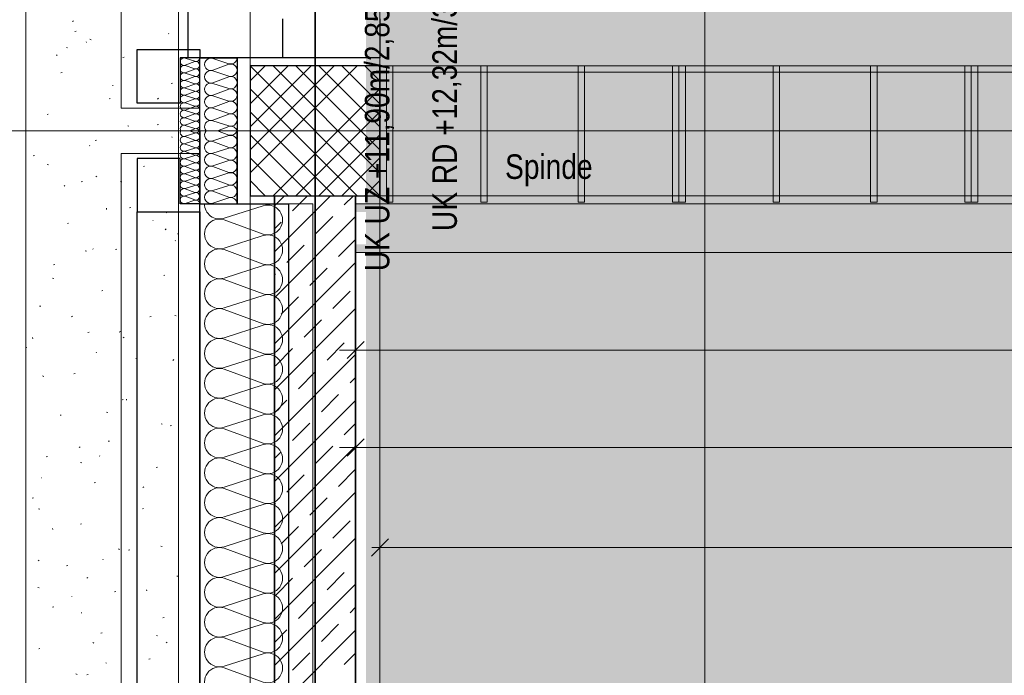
# Model space of a CAD drawing. Extents: x -740 to 300, y 62 to 1112.
# Tile 72 of 187: x -17 to 44, y 516 to 557. Entities that reach past the tile are written whole.
import ezdxf
from ezdxf.lldxf.tags import DXFTag

# ---------------------------------------------------------------- set-up
doc = ezdxf.new("R2010")
doc.units = 0
doc.layers.get('0').update_dxf_attribs({"lineweight": 13})
for name, color, linetype, lineweight, true_color in [('00 -Bauelemente -Gipskarton', 7, 'Continuous', 9, 0xff7fe6), ('30 -33 Aussenwände- 3 Aussenstützen', 7, 'Continuous', 50, 0x0000dd), ('30 -33 Aussenwände- 7 Fassade_ Elemente', 7, 'Continuous', 9, 0x00aacc), ('30 -34 Innenwände- 1 tragend', 7, 'Continuous', 13, 0xdd0806), ('30 -34 Innenwände- 2 nichttragend', 7, 'Continuous', 18, 0xff7fe6), ('30 -34 Innenwände- 6 Elemente', 7, 'Continuous', 9, 0xff6633), ('30 -35 Decken- 1 Konstruktion-Träger- Stahlbeton', 7, 'Continuous', 13, 0x33aa00), ('30 -36 Dächer- 1 Konstruktion', 7, 'Continuous', 35, 0x6666cc), ('30 -36 Dächer- 3 Dachbeläge', 7, 'Continuous', 15, 0x9999ff), ('30 -36 Dächer- 3 Dachbeläge Gründach', 9, 'Continuous', 9, 0x808080), ('60- 61 allgemeine Ausstattung- 1 Möbel', 9, 'Continuous', 9, 0x808080), ('70 -72 Beschriftung- 1 Beschriftung allgemein', 7, 'Continuous', 9, 0xff6633), ('70 -76 Bemaßung- 2 Allgemein', 9, 'Continuous', 5, 0x808080), ('iwb_Layout BA_Markierung', 7, 'Continuous', 9, 0xbadcdc)]:
    doc.layers.add(name, color=color, linetype=linetype, lineweight=lineweight, true_color=true_color)
doc.layers.add('70 -71 Achsen- 1 Gebäudeachsen', color=7, linetype='STRICHPUNKT2-A06CPVBCL0', lineweight=18)
doc.styles.get("Standard").update_dxf_attribs({"font": 'ARIALN.TTF'})
tags = doc.linetypes.add('grob-A06CPVB9L0', pattern=[14, 3, -8, 3]).pattern_tags.tags
tags[8:9] = [DXFTag(74, 4), DXFTag(75, 0), DXFTag(340, '0'), DXFTag(46, 0.0), DXFTag(50, 0.0), DXFTag(44, 0.0), DXFTag(45, 0.0)]
tags[6:7] = [DXFTag(74, 4), DXFTag(75, 0), DXFTag(340, '0'), DXFTag(46, 0.0), DXFTag(50, 0.0), DXFTag(44, 0.0), DXFTag(45, 0.0)]
tags[4:5] = [DXFTag(74, 4), DXFTag(75, 0), DXFTag(340, '0'), DXFTag(46, 0.0), DXFTag(50, 0.0), DXFTag(44, 0.0), DXFTag(45, 0.0)]
tags = doc.linetypes.add('STRICHPUNKT2-A06CPVBCL0', pattern=[12.7, 6.35, -3.175, 0, -3.175]).pattern_tags.tags
tags[10:11] = [DXFTag(74, 4), DXFTag(75, 0), DXFTag(340, '0'), DXFTag(46, 0.0), DXFTag(50, 0.0), DXFTag(44, 0.0), DXFTag(45, 0.0)]
tags[8:9] = [DXFTag(74, 4), DXFTag(75, 0), DXFTag(340, '0'), DXFTag(46, 0.0), DXFTag(50, 0.0), DXFTag(44, 0.0), DXFTag(45, 0.0)]
tags[6:7] = [DXFTag(74, 4), DXFTag(75, 0), DXFTag(340, '0'), DXFTag(46, 0.0), DXFTag(50, 0.0), DXFTag(44, 0.0), DXFTag(45, 0.0)]
tags[4:5] = [DXFTag(74, 4), DXFTag(75, 0), DXFTag(340, '0'), DXFTag(46, 0.0), DXFTag(50, 0.0), DXFTag(44, 0.0), DXFTag(45, 0.0)]

# ---------------------------------------------------------------- blocks, each defined once
blk = doc.blocks.new('Polygon-A06CPVB3L0')
at = {"color": 0, "linetype": 'ByBlock', "lineweight": -2, "ltscale": 0.13}
blk.add_solid([(4.854, 86.708), (4.686, 1083.814), (76.501, 86.518), (76.501, 1083.814)], dxfattribs=at)
blk = doc.blocks.new('Referenz-A06CPVBEL0')
at = {"layer": '00 -Bauelemente -Gipskarton', "color": 0, "linetype": 'Continuous', "lineweight": 0, "ltscale": 0.13}
for points in [[(4.144, 545.162), (76.349, 545.346), (76.349, 545.412)], [(4.144, 545.162), (76.349, 545.412), (4.144, 545.412)], [(4.144, 545.162), (76.349, 545.162), (76.349, 545.346)], [(4.144, 544.912), (76.349, 545.096), (76.349, 545.162)], [(4.144, 544.912), (76.349, 545.162), (4.144, 545.162)], [(4.144, 544.912), (76.349, 544.912), (76.349, 545.096)], [(4.144, 542.662), (76.349, 542.844), (76.349, 542.912)], [(4.144, 542.662), (76.349, 542.912), (4.144, 542.912)], [(4.144, 542.662), (76.349, 542.662), (76.349, 542.844)], [(4.144, 542.412), (76.349, 542.593), (76.349, 542.662)], [(4.144, 542.412), (76.349, 542.662), (4.144, 542.662)], [(4.144, 542.412), (76.349, 542.412), (76.349, 542.593)]]:
    blk.add_solid(points, dxfattribs=at)
at = {"layer": '30 -33 Aussenwände- 3 Aussenstützen', "color": 0, "lineweight": 9}
for p, q in [((-2.356, 553.912), (5.644, 545.912)), ((4.229, 553.912), (-2.356, 547.326)), ((2.815, 553.912), (-2.356, 548.741)), ((1.401, 553.912), (-2.356, 550.155)), ((-0.013, 553.912), (-2.356, 551.569)), ((-1.427, 553.912), (-2.356, 552.983)), ((-0.942, 553.912), (5.644, 547.326)), ((0.472, 553.912), (5.644, 548.741)), ((1.886, 553.912), (5.644, 550.155)), ((3.301, 553.912), (5.644, 551.569)), ((4.715, 553.912), (5.644, 552.983)), ((-2.356, 552.498), (4.229, 545.912)), ((5.644, 552.498), (-0.942, 545.912)), ((-2.356, 551.084), (2.815, 545.912)), ((5.644, 551.084), (0.472, 545.912)), ((1.644, 550.912), (1.644, 548.912)), ((0.644, 549.912), (2.644, 549.912)), ((-2.356, 549.669), (1.401, 545.912)), ((5.644, 549.669), (1.886, 545.912)), ((-2.356, 548.255), (-0.013, 545.912)), ((5.644, 548.255), (3.301, 545.912)), ((-2.356, 546.841), (-1.427, 545.912)), ((5.644, 546.841), (4.715, 545.912))]:
    blk.add_line(p, q, dxfattribs=at)
at = {"layer": '30 -33 Aussenwände- 3 Aussenstützen', "color": 0, "linetype": 'Continuous', "lineweight": 25, "ltscale": 0.25}
for p, q in [((5.644, 553.912), (-2.356, 553.912)), ((-2.356, 553.912), (-2.356, 545.912)), ((5.644, 545.912), (5.644, 553.912)), ((-2.356, 545.912), (5.644, 545.912))]:
    blk.add_line(p, q, dxfattribs=at)
at = {"layer": '30 -33 Aussenwände- 7 Fassade_ Elemente', "color": 0, "linetype": 'Continuous', "ltscale": 0.13}
for p, q in [((-10.296, 608.512), (-10.296, 551.312)), ((5.644, 554.412), (5.644, 605.412)), ((-5.756, 554.19), (-6.357, 554.383)), ((-6.356, 553.945), (-5.756, 554.168)), ((-5.456, 554.412), (5.644, 554.412)), ((-5.456, 551.312), (-5.456, 554.412)), ((-3.656, 554.042), (-4.656, 554.364)), ((-5.756, 553.731), (-6.356, 553.923)), ((-6.356, 553.486), (-5.756, 553.708)), ((-5.756, 553.271), (-6.356, 553.463)), ((-4.656, 553.635), (-3.656, 554.005)), ((-3.656, 553.276), (-4.656, 553.598)), ((-6.356, 553.026), (-5.756, 553.248)), ((-5.755, 552.811), (-6.356, 553.004)), ((-4.656, 552.869), (-3.656, 553.239)), ((-6.355, 552.567), (-5.755, 552.789)), ((-5.755, 552.352), (-6.355, 552.544)), ((-6.355, 552.107), (-5.755, 552.329)), ((-3.656, 552.51), (-4.656, 552.832)), ((-4.656, 552.103), (-3.656, 552.473)), ((-5.755, 551.892), (-6.355, 552.084)), ((-6.354, 551.647), (-5.755, 551.87)), ((-3.656, 551.744), (-4.656, 552.066)), ((-4.656, 551.337), (-3.656, 551.707)), ((-10.296, 551.312), (-5.456, 551.312)), ((-5.754, 551.432), (-6.354, 551.625)), ((-6.354, 551.188), (-5.754, 551.41)), ((-5.754, 550.973), (-6.354, 551.165)), ((-3.656, 550.978), (-4.656, 551.3)), ((-6.354, 550.728), (-5.754, 550.95)), ((-5.754, 550.513), (-6.354, 550.706)), ((-6.353, 550.268), (-5.754, 550.491)), ((-4.656, 550.571), (-3.656, 550.941)), ((-3.656, 550.212), (-4.656, 550.534)), ((1.644, 550.912), (1.644, 548.912)), ((1.644, 550.912), (1.644, 548.912)), ((-5.753, 550.054), (-6.353, 550.246)), ((-5.753, 550.031), (-6.075, 549.912)), ((-5.753, 549.793), (-6.075, 549.912)), ((-3.656, 550.175), (-4.367, 549.912)), ((-3.656, 549.649), (-4.367, 549.912)), ((0.644, 549.912), (2.644, 549.912)), ((0.644, 549.912), (2.644, 549.912)), ((-5.754, 549.311), (-6.354, 549.119)), ((-5.754, 549.311), (-6.354, 549.119)), ((-5.753, 549.771), (-6.353, 549.578)), ((-6.353, 549.556), (-5.754, 549.333)), ((-3.656, 549.612), (-4.656, 549.291)), ((-4.656, 549.253), (-3.656, 548.883)), ((-6.354, 549.096), (-5.754, 548.874)), ((-6.354, 549.096), (-5.754, 548.874)), ((-5.754, 548.851), (-6.354, 548.659)), ((-5.754, 548.851), (-6.354, 548.659)), ((-6.354, 548.636), (-5.754, 548.414)), ((-3.656, 548.846), (-4.656, 548.525)), ((-3.656, 548.846), (-4.656, 548.525)), ((-5.456, 548.512), (-10.296, 548.512)), ((-10.296, 548.512), (-10.296, 386.312)), ((-5.754, 548.392), (-6.354, 548.199)), ((-6.354, 548.177), (-5.755, 547.955)), ((-5.456, 545.412), (-5.456, 548.512)), ((-4.656, 548.487), (-3.656, 548.117)), ((-4.656, 548.487), (-3.656, 548.117)), ((-3.656, 548.08), (-4.656, 547.758)), ((-3.656, 548.08), (-4.656, 547.758)), ((-5.755, 547.932), (-6.355, 547.74)), ((-6.355, 547.717), (-5.755, 547.495)), ((-5.755, 547.472), (-6.355, 547.28)), ((-4.656, 547.721), (-3.656, 547.351)), ((-5.755, 547.013), (-6.356, 546.82)), ((-6.356, 546.798), (-5.756, 546.576)), ((-6.355, 547.258), (-5.755, 547.035)), ((-3.656, 547.314), (-4.656, 546.992)), ((-4.656, 546.955), (-3.656, 546.585)), ((-4.656, 546.955), (-3.656, 546.585)), ((-5.756, 546.553), (-6.356, 546.361)), ((-6.356, 546.338), (-5.756, 546.116)), ((-6.356, 546.338), (-5.756, 546.116)), ((-3.656, 546.548), (-4.656, 546.226)), ((-3.656, 546.548), (-4.656, 546.226)), ((-4.656, 546.189), (-3.656, 545.819)), ((-5.756, 545.634), (-6.357, 545.442)), ((-5.756, 546.094), (-6.356, 545.901)), ((-5.756, 546.094), (-6.356, 545.901)), ((-6.356, 545.879), (-5.756, 545.656)), ((-3.656, 545.782), (-4.656, 545.46)), ((1.504, 545.412), (-5.456, 545.412)), ((-3.956, 544.525), (-1.556, 545.296)), ((1.504, 389.412), (1.504, 545.412)), ((-1.556, 543.548), (-3.956, 544.435)), ((-3.956, 542.686), (-1.556, 543.458)), ((-3.956, 542.686), (-1.556, 543.458)), ((-1.556, 541.709), (-3.956, 542.596)), ((-1.556, 541.709), (-3.956, 542.596)), ((-3.956, 540.848), (-1.556, 541.619)), ((-1.556, 539.871), (-3.956, 540.758)), ((-3.956, 539.009), (-1.556, 539.781)), ((-1.556, 538.032), (-3.956, 538.919)), ((-3.956, 537.171), (-1.556, 537.942)), ((-1.556, 536.194), (-3.956, 537.081)), ((-3.956, 535.332), (-1.556, 536.104)), ((-1.556, 534.355), (-3.956, 535.242)), ((-3.956, 533.494), (-1.556, 534.265)), ((-1.556, 532.517), (-3.956, 533.404)), ((-3.956, 531.655), (-1.556, 532.427)), ((-1.556, 530.678), (-3.956, 531.565)), ((-3.956, 529.817), (-1.556, 530.588)), ((-1.556, 528.84), (-3.956, 529.727)), ((-3.956, 527.978), (-1.556, 528.75)), ((-1.556, 527.001), (-3.956, 527.888)), ((-3.956, 526.14), (-1.556, 526.911)), ((-1.556, 525.163), (-3.956, 526.05)), ((-3.956, 524.301), (-1.556, 525.073)), ((-1.556, 523.324), (-3.956, 524.211)), ((-3.956, 522.463), (-1.556, 523.234)), ((-1.556, 521.485), (-3.956, 522.373)), ((-3.956, 520.624), (-1.556, 521.395)), ((-1.556, 519.647), (-3.956, 520.534)), ((-3.956, 518.786), (-1.556, 519.557)), ((-1.556, 517.808), (-3.956, 518.696)), ((-3.956, 516.947), (-1.556, 517.718)), ((-1.556, 515.97), (-3.956, 516.857))]:
    blk.add_line(p, q, dxfattribs=at)
at = {"layer": '30 -33 Aussenwände- 7 Fassade_ Elemente', "color": 0, "linetype": 'Continuous', "lineweight": 25, "ltscale": 0.25}
for p, q in [((-6.156, 554.412), (-6.156, 557.712)), ((-0.356, 556.812), (-0.356, 554.412)), ((5.644, 556.812), (5.644, 554.412)), ((-9.296, 551.612), (-9.296, 554.912)), ((-9.296, 554.912), (-5.456, 554.912)), ((-5.456, 554.912), (-5.456, 554.412)), ((-5.456, 554.412), (-6.656, 554.412)), ((-6.656, 554.412), (-6.656, 551.612)), ((-0.356, 554.412), (-6.156, 554.412)), ((-5.456, 549.912), (-5.456, 554.412)), ((-5.456, 554.412), (-3.156, 554.412)), ((-3.156, 554.412), (-3.156, 549.912)), ((5.644, 554.412), (-0.356, 554.412)), ((-6.656, 551.612), (-9.296, 551.612)), ((-5.456, 384.912), (-5.456, 549.912)), ((-5.456, 549.912), (-5.456, 545.412)), ((-3.156, 549.912), (-3.156, 545.412)), ((-3.156, 545.412), (-3.156, 549.912)), ((-6.656, 548.212), (-9.296, 548.212)), ((-9.296, 548.212), (-9.296, 544.912)), ((-6.656, 545.412), (-6.656, 548.212)), ((-5.456, 545.412), (-6.656, 545.412)), ((-5.456, 545.412), (-3.156, 545.412)), ((-5.456, 544.912), (-5.456, 545.412)), ((-3.156, 545.412), (0.004, 545.412)), ((0.004, 545.412), (0.004, 389.412)), ((-9.296, 389.912), (-9.296, 544.912)), ((-9.296, 544.912), (-5.456, 544.912)), ((-9.296, 544.912), (-5.456, 544.912)), ((-5.456, 544.912), (-5.456, 389.912))]:
    blk.add_line(p, q, dxfattribs=at)
at = {"layer": '30 -33 Aussenwände- 7 Fassade_ Elemente', "color": 0, "linetype": 'Continuous', "ltscale": 0.13}
for centre, major_axis, end_param in [((-6.427, 554.164), (0.07, 0.219), 3.765224), ((-5.686, 554.409), (-0.07, -0.219), 1.896254), ((-5.686, 553.949), (-0.07, -0.219), 3.764652), ((-4.774, 554), (0.117, 0.364), 3.765224), ((-3.539, 554.407), (-0.117, -0.364), 1.896254), ((-3.539, 553.641), (-0.117, -0.364), 3.764652), ((-6.427, 553.704), (0.07, 0.219), 3.765224), ((-6.426, 553.245), (0.07, 0.219), 3.765224), ((-5.686, 553.49), (-0.07, -0.219), 3.764652), ((-4.774, 553.234), (0.117, 0.364), 3.765224), ((-6.426, 552.785), (0.07, 0.219), 3.765224), ((-5.685, 553.03), (-0.07, -0.219), 3.764652), ((-4.774, 552.467), (0.117, 0.364), 3.765224), ((-3.539, 552.875), (-0.117, -0.364), 3.764652), ((-6.425, 552.325), (0.07, 0.219), 3.765224), ((-5.685, 552.57), (-0.07, -0.219), 3.764652), ((-5.684, 552.111), (-0.07, -0.219), 3.764652), ((-3.539, 552.109), (-0.117, -0.364), 3.764652), ((-3.539, 552.109), (0.31, 0.225), 1.254884), ((-3.539, 552.109), (0.31, -0.225), 1.254884), ((-6.425, 551.866), (0.07, 0.219), 3.765224), ((-6.425, 551.406), (0.07, 0.219), 3.765224), ((-5.684, 551.651), (-0.07, -0.219), 3.764652), ((-4.774, 551.701), (0.117, 0.364), 3.765224), ((-4.774, 551.701), (-0.31, 0.225), 1.255075), ((-4.774, 551.701), (0.117, 0.364), 1.255075), ((-3.539, 552.109), (-0.117, -0.364), 1.254884), ((-3.539, 551.343), (-0.117, -0.364), 3.764652), ((-3.539, 551.343), (0.31, 0.225), 1.254884), ((-6.424, 550.947), (0.07, 0.219), 3.765224), ((-6.424, 550.947), (-0.186, 0.135), 1.255075), ((-6.424, 550.947), (0.07, 0.219), 1.255075), ((-5.684, 551.191), (-0.07, -0.219), 3.764652), ((-5.684, 551.191), (0.186, 0.135), 1.254884), ((-5.684, 551.191), (-0.07, -0.219), 1.254884), ((-5.684, 551.191), (0.186, -0.135), 1.254884), ((-4.774, 550.935), (0.117, 0.364), 3.765224), ((-4.774, 550.935), (-0.31, 0.225), 1.255075), ((-4.774, 551.701), (-0.31, -0.225), 1.255075), ((-4.774, 550.935), (0.117, 0.364), 1.255075), ((-3.539, 551.343), (-0.117, -0.364), 1.254884), ((-3.539, 551.343), (0.31, -0.225), 1.254884), ((-6.424, 550.487), (0.07, 0.219), 3.765224), ((-6.424, 550.487), (-0.186, 0.135), 1.255075), ((-6.424, 550.947), (-0.186, -0.135), 1.255075), ((-6.424, 550.487), (0.07, 0.219), 1.255075), ((-5.683, 550.732), (-0.07, -0.219), 3.764652), ((-5.683, 550.732), (0.186, 0.135), 1.254884), ((-5.683, 550.732), (-0.07, -0.219), 1.254884), ((-5.683, 550.272), (0.186, 0.135), 1.254884), ((-5.683, 550.732), (0.186, -0.135), 1.254884), ((-4.774, 550.169), (0.117, 0.364), 2.619647), ((-4.774, 550.935), (-0.31, -0.225), 1.255075), ((-3.539, 550.576), (0.31, 0.225), 1.254884), ((-3.539, 550.576), (0.31, -0.225), 1.254884), ((-6.424, 550.027), (0.07, 0.219), 2.411197), ((-6.424, 549.797), (-0.198, 0.116), 2.411197), ((-6.424, 550.487), (-0.186, -0.135), 1.255075), ((-5.683, 550.272), (-0.07, -0.219), 1.254884), ((-5.683, 549.813), (0.207, 0.1), 1.434048), ((-5.683, 550.012), (-0.071, -0.219), 1.434048), ((-5.683, 550.272), (0.186, -0.135), 1.254884), ((-4.774, 549.655), (-0.283, 0.257), 2.619647), ((-3.539, 550.576), (-0.117, -0.364), 1.254884), ((-3.539, 549.81), (0.369, 0.102), 1.613483), ((-3.539, 550.014), (-0.117, -0.364), 1.613483), ((-6.424, 549.337), (0.071, 0.219), 3.765224), ((-6.424, 549.337), (-0.186, 0.135), 1.255075), ((-6.424, 549.337), (0.071, 0.219), 1.255075), ((-6.424, 549.337), (-0.186, -0.135), 1.255075), ((-5.683, 549.552), (-0.071, -0.219), 1.254884), ((-5.683, 549.092), (-0.071, -0.219), 3.764652), ((-5.683, 549.092), (0.186, 0.135), 1.254884), ((-5.683, 549.552), (0.186, 0.135), 1.254884), ((-5.683, 549.092), (0.186, -0.135), 1.254884), ((-5.683, 549.552), (0.186, -0.135), 1.254884), ((-4.774, 548.889), (0.117, 0.364), 3.765224), ((-4.774, 548.889), (0.117, 0.364), 1.255075), ((-3.539, 549.248), (0.31, 0.225), 1.254884), ((-3.539, 549.248), (0.31, -0.225), 1.254884), ((-6.424, 548.878), (0.071, 0.219), 3.765224), ((-6.424, 548.878), (-0.186, 0.135), 1.255075), ((-6.425, 548.418), (0.071, 0.219), 3.765224), ((-6.424, 548.878), (0.071, 0.219), 1.255075), ((-6.424, 548.878), (-0.186, -0.135), 1.255075), ((-5.683, 549.092), (-0.071, -0.219), 1.254884), ((-5.684, 548.633), (-0.071, -0.219), 3.764652), ((-5.684, 548.633), (0.186, 0.135), 1.254884), ((-5.684, 548.633), (0.186, -0.135), 1.254884), ((-4.774, 548.889), (-0.31, 0.225), 1.255075), ((-4.774, 548.889), (-0.31, -0.225), 1.255075), ((-3.539, 549.248), (-0.117, -0.364), 1.254884), ((-3.539, 548.482), (-0.117, -0.364), 3.764652), ((-3.539, 548.482), (0.31, 0.225), 1.254884), ((-3.539, 548.482), (0.31, -0.225), 1.254884), ((-6.425, 547.958), (0.071, 0.219), 3.765224), ((-5.684, 548.173), (-0.071, -0.219), 3.764652), ((-5.684, 548.633), (-0.071, -0.219), 1.254884), ((-4.774, 548.123), (0.117, 0.364), 3.765224), ((-4.774, 548.123), (-0.31, 0.225), 1.255075), ((-4.774, 548.123), (0.117, 0.364), 1.255075), ((-3.539, 548.482), (-0.117, -0.364), 1.254884), ((-3.539, 547.716), (-0.117, -0.364), 3.764652), ((-3.539, 547.716), (0.31, 0.225), 1.254884), ((-6.425, 547.499), (0.071, 0.219), 3.765224), ((-5.684, 547.713), (-0.071, -0.219), 3.764652), ((-5.685, 547.254), (-0.071, -0.219), 3.764652), ((-4.774, 547.357), (0.117, 0.364), 3.765224), ((-4.774, 548.123), (-0.31, -0.225), 1.255075), ((-3.539, 547.716), (-0.117, -0.364), 1.254884), ((-3.539, 547.716), (0.31, -0.225), 1.254884), ((-6.426, 547.039), (0.071, 0.219), 3.765224), ((-6.426, 546.579), (0.071, 0.219), 3.765224), ((-5.685, 546.794), (-0.071, -0.219), 3.764652), ((-4.774, 546.591), (0.117, 0.364), 3.765224), ((-4.774, 546.591), (0.117, 0.364), 3.765224), ((-3.539, 546.95), (-0.117, -0.364), 3.764652), ((-3.539, 546.95), (-0.117, -0.364), 3.764652), ((-6.427, 546.12), (0.071, 0.219), 3.765224), ((-6.427, 546.12), (0.071, 0.219), 3.765224), ((-5.686, 546.335), (-0.071, -0.219), 3.764652), ((-5.686, 546.335), (-0.071, -0.219), 3.764652), ((-4.774, 545.825), (0.117, 0.364), 3.765224), ((-3.539, 546.183), (-0.117, -0.364), 3.764652), ((-3.539, 546.183), (-0.117, -0.364), 3.764652), ((-6.427, 545.66), (0.071, 0.219), 3.765224), ((-5.686, 545.875), (-0.071, -0.219), 3.764652), ((-5.686, 545.875), (-0.071, -0.219), 3.764652), ((-5.686, 545.415), (0.23, -0.003), 1.896254), ((-3.539, 545.417), (0.383, -0.005), 1.896254), ((-4.238, 545.399), (-0.918, 0.013), 1.896254), ((-1.275, 544.422), (-0.282, -0.874), 3.765224), ((-4.238, 543.561), (0.282, 0.874), 3.764652), ((-4.238, 543.561), (0.282, 0.874), 3.764652), ((-1.275, 542.584), (-0.282, -0.874), 3.765224), ((-1.275, 542.584), (-0.282, -0.874), 3.765224), ((-4.238, 541.722), (0.282, 0.874), 3.764652), ((-4.238, 541.722), (0.282, 0.874), 3.764652), ((-1.275, 540.745), (-0.282, -0.874), 3.765224), ((-4.238, 539.884), (0.282, 0.874), 3.764652), ((-1.275, 538.906), (-0.282, -0.874), 3.765224), ((-4.238, 538.045), (0.282, 0.874), 3.764652), ((-1.275, 537.068), (-0.282, -0.874), 3.765224), ((-4.238, 536.207), (0.282, 0.874), 3.764652), ((-1.275, 535.229), (-0.282, -0.874), 3.765224), ((-4.238, 534.368), (0.282, 0.874), 3.764652), ((-1.275, 533.391), (-0.282, -0.874), 3.765224), ((-4.238, 532.53), (0.282, 0.874), 3.764652), ((-1.275, 531.552), (-0.282, -0.874), 3.765224), ((-4.238, 530.691), (0.282, 0.874), 3.764652), ((-1.275, 529.714), (-0.282, -0.874), 3.765224), ((-4.238, 528.853), (0.282, 0.874), 3.764652), ((-1.275, 527.875), (-0.282, -0.874), 3.765224), ((-4.238, 527.014), (0.282, 0.874), 3.764652), ((-1.275, 526.037), (-0.282, -0.874), 3.765224), ((-4.238, 525.175), (0.282, 0.874), 3.764652), ((-1.275, 524.198), (-0.282, -0.874), 3.765224), ((-4.238, 523.337), (0.282, 0.874), 3.764652), ((-1.275, 522.36), (-0.282, -0.874), 3.765224), ((-4.238, 521.498), (0.282, 0.874), 3.764652), ((-1.275, 520.521), (-0.282, -0.874), 3.765224), ((-4.238, 519.66), (0.282, 0.874), 3.764652), ((-1.275, 518.683), (-0.282, -0.874), 3.765224), ((-4.238, 517.821), (0.282, 0.874), 3.764652), ((-1.275, 516.844), (-0.282, -0.874), 3.765224), ((-4.238, 515.983), (0.282, 0.874), 3.764652)]:
    blk.add_ellipse(centre, major_axis=major_axis, ratio=1, start_param=0, end_param=end_param, dxfattribs=at)
at = {"layer": '30 -34 Innenwände- 1 tragend', "color": 0, "lineweight": 9}
for p, q in [((-0.856, 545.284), (-0.228, 545.912)), ((-0.856, 542.455), (2.601, 545.912)), ((-0.856, 545.284), (-0.228, 545.912)), ((-0.856, 542.455), (2.601, 545.912)), ((0.265, 544.991), (1.186, 545.912)), ((0.265, 544.991), (1.186, 545.912)), ((3.447, 545.344), (4.015, 545.912)), ((3.447, 545.344), (4.015, 545.912)), ((-0.856, 539.627), (4.144, 544.627)), ((-0.856, 539.627), (4.144, 544.627)), ((1.679, 543.577), (2.74, 544.637)), ((1.679, 543.577), (2.74, 544.637)), ((-0.856, 543.869), (-0.442, 544.284)), ((-0.856, 543.869), (-0.442, 544.284)), ((3.094, 542.162), (4.144, 543.212)), ((3.094, 542.162), (4.144, 543.212)), ((-0.088, 541.809), (0.972, 542.87)), ((-0.088, 541.809), (0.972, 542.87)), ((-0.856, 536.798), (4.144, 541.798)), ((-0.856, 536.798), (4.144, 541.798)), ((1.326, 540.395), (2.387, 541.455)), ((1.326, 540.395), (2.387, 541.455)), ((-0.856, 541.041), (-0.795, 541.102)), ((-0.856, 541.041), (-0.795, 541.102)), ((-0.442, 538.627), (0.619, 539.688)), ((-0.442, 538.627), (0.619, 539.688)), ((2.74, 538.98), (3.801, 540.041)), ((2.74, 538.98), (3.801, 540.041)), ((-0.856, 533.97), (4.144, 538.97)), ((-0.856, 533.97), (4.144, 538.97)), ((0.972, 537.213), (2.033, 538.273)), ((0.972, 537.213), (2.033, 538.273)), ((-0.795, 535.445), (0.265, 536.506)), ((-0.795, 535.445), (0.265, 536.506)), ((2.387, 535.798), (3.447, 536.859)), ((2.387, 535.798), (3.447, 536.859)), ((-0.856, 531.141), (4.144, 536.141)), ((-0.856, 531.141), (4.144, 536.141)), ((0.619, 534.031), (1.679, 535.091)), ((0.619, 534.031), (1.679, 535.091)), ((3.801, 534.384), (4.144, 534.727)), ((3.801, 534.384), (4.144, 534.727)), ((2.033, 532.616), (3.094, 533.677)), ((2.033, 532.616), (3.094, 533.677)), ((-0.856, 532.556), (-0.088, 533.324)), ((-0.856, 532.556), (-0.088, 533.324)), ((-0.856, 528.313), (4.144, 533.313)), ((-0.856, 528.313), (4.144, 533.313)), ((0.265, 530.849), (1.326, 531.909)), ((0.265, 530.849), (1.326, 531.909)), ((3.447, 531.202), (4.144, 531.899)), ((3.447, 531.202), (4.144, 531.899)), ((-0.856, 525.485), (4.144, 530.485)), ((-0.856, 525.485), (4.144, 530.485)), ((1.679, 529.434), (2.74, 530.495)), ((1.679, 529.434), (2.74, 530.495)), ((-0.856, 529.727), (-0.442, 530.142)), ((-0.856, 529.727), (-0.442, 530.142)), ((-0.088, 527.667), (0.972, 528.727)), ((-0.088, 527.667), (0.972, 528.727)), ((3.094, 528.02), (4.144, 529.07)), ((3.094, 528.02), (4.144, 529.07)), ((-0.856, 522.656), (4.144, 527.656)), ((-0.856, 522.656), (4.144, 527.656)), ((-0.856, 526.899), (-0.795, 526.96)), ((-0.856, 526.899), (-0.795, 526.96)), ((1.326, 526.253), (2.387, 527.313)), ((1.326, 526.253), (2.387, 527.313)), ((2.74, 524.838), (3.801, 525.899)), ((2.74, 524.838), (3.801, 525.899)), ((-0.442, 524.485), (0.619, 525.545)), ((-0.442, 524.485), (0.619, 525.545)), ((-0.856, 519.828), (4.144, 524.828)), ((-0.856, 519.828), (4.144, 524.828)), ((0.972, 523.071), (2.033, 524.131)), ((0.972, 523.071), (2.033, 524.131)), ((2.387, 521.656), (3.447, 522.717)), ((2.387, 521.656), (3.447, 522.717)), ((-0.856, 516.999), (4.144, 521.999)), ((-0.856, 516.999), (4.144, 521.999)), ((-0.795, 521.303), (0.265, 522.363)), ((-0.795, 521.303), (0.265, 522.363)), ((0.619, 519.889), (1.679, 520.949)), ((0.619, 519.889), (1.679, 520.949)), ((3.801, 520.242), (4.144, 520.585)), ((3.801, 520.242), (4.144, 520.585)), ((2.033, 518.474), (3.094, 519.535)), ((2.033, 518.474), (3.094, 519.535)), ((-0.856, 518.413), (-0.088, 519.181)), ((-0.856, 518.413), (-0.088, 519.181)), ((-0.856, 514.171), (4.144, 519.171)), ((-0.856, 514.171), (4.144, 519.171)), ((0.265, 516.707), (1.326, 517.767)), ((0.265, 516.707), (1.326, 517.767)), ((3.447, 517.06), (4.144, 517.757)), ((3.447, 517.06), (4.144, 517.757))]:
    blk.add_line(p, q, dxfattribs=at)
at = {"layer": '30 -34 Innenwände- 1 tragend', "color": 0, "lineweight": 35}
for p, q in [((-0.856, 545.912), (-0.856, 388.912)), ((4.144, 545.912), (4.144, 388.912))]:
    blk.add_line(p, q, dxfattribs=at)
at = {"layer": '30 -34 Innenwände- 1 tragend', "color": 0, "linetype": 'Continuous', "lineweight": -2, "ltscale": 0.13}
for p, q in [((-0.856, 545.912), (-0.856, 388.912)), ((-0.856, 545.912), (4.144, 545.912)), ((4.144, 545.912), (4.144, 388.912))]:
    blk.add_line(p, q, dxfattribs=at)
at = {"layer": '30 -34 Innenwände- 2 nichttragend', "color": 0, "linetype": 'Continuous', "ltscale": 0.18}
for p, q in [((4.144, 545.412), (4.144, 542.412)), ((76.349, 545.412), (4.144, 545.412)), ((76.349, 542.412), (4.144, 542.412))]:
    blk.add_line(p, q, dxfattribs=at)
at = {"layer": '30 -34 Innenwände- 6 Elemente', "color": 0, "linetype": 'grob-A06CPVB9L0', "ltscale": 0.13}
blk.add_line((25.644, 1007.712), (25.644, 388.912), dxfattribs=at)
at = {"layer": '30 -35 Decken- 1 Konstruktion-Träger- Stahlbeton', "color": 0, "linetype": 'grob-A06CPVB9L0', "lineweight": -2, "ltscale": 0.13}
for p, q in [((-2.356, 388.912), (-2.356, 770.912)), ((5.644, 388.912), (5.644, 770.912)), ((5.644, 553.912), (76.349, 553.912)), ((5.644, 545.912), (76.349, 545.912))]:
    blk.add_line(p, q, dxfattribs=at)
at = {"layer": '30 -35 Decken- 1 Konstruktion-Träger- Stahlbeton', "color": 0, "lineweight": 35}
blk.add_line((5.644, 553.912), (5.644, 545.912), dxfattribs=at)
at = {"layer": '30 -36 Dächer- 1 Konstruktion', "color": 0, "linetype": 'Continuous', "ltscale": 0.35}
blk.add_line((1.644, 384.912), (1.644, 770.912), dxfattribs=at)
at = {"layer": '30 -36 Dächer- 1 Konstruktion', "color": 0, "lineweight": 25}
for p, q in [((1.644, 770.912), (1.644, 384.912)), ((1.644, 384.912), (1.644, 770.912)), ((1.644, 384.912), (1.644, 770.912))]:
    blk.add_line(p, q, dxfattribs=at)
at = {"layer": '30 -36 Dächer- 1 Konstruktion', "color": 0, "lineweight": 5}
for p, q in [((1.644, 770.912), (1.644, 384.912)), ((1.644, 384.912), (1.644, 770.912)), ((1.644, 384.912), (1.644, 770.912))]:
    blk.add_line(p, q, dxfattribs=at)
at = {"layer": '30 -36 Dächer- 1 Konstruktion', "color": 0, "lineweight": -2}
for p, q in [((1.644, 770.912), (1.644, 384.912)), ((1.644, 384.912), (1.644, 770.912)), ((1.644, 384.912), (1.644, 770.912))]:
    blk.add_line(p, q, dxfattribs=at)
at = {"layer": '30 -36 Dächer- 1 Konstruktion', "color": 0}
blk.add_line((1.644, 384.912), (1.644, 770.912), dxfattribs=at)
at = {"layer": '30 -36 Dächer- 3 Dachbeläge', "color": 0, "lineweight": 9}
for p, q in [((-6.756, 764.112), (-6.756, 376.512)), ((-16.156, 223.712), (-16.156, 754.512)), ((-13.233, 556.691), (-13.297, 556.646)), ((-13.144, 556.03), (-13.067, 556.049)), ((-7.356, 555.876), (-7.383, 555.905)), ((-12.421, 555.357), (-12.448, 555.386)), ((-12.22, 555.545), (-12.147, 555.516)), ((-13.664, 555.037), (-13.589, 555.014)), ((-14.223, 554.593), (-14.281, 554.54)), ((-10.179, 554.428), (-10.103, 554.447)), ((-13.999, 553.476), (-13.923, 553.495)), ((-7.214, 552.827), (-7.138, 552.846)), ((-10.817, 552.71), (-10.782, 552.707)), ((-11.034, 551.874), (-10.958, 551.893)), ((-7.994, 551.918), (-8.052, 551.864)), ((-14.854, 550.922), (-14.778, 550.941)), ((-9.882, 550.221), (-9.809, 550.191)), ((-8.07, 550.272), (-7.993, 550.292)), ((-11.89, 549.32), (-11.813, 549.339)), ((-7.152, 549.505), (-7.179, 549.534)), ((-12.217, 548.986), (-12.244, 549.015)), ((-15.71, 548.368), (-15.633, 548.387)), ((-14.845, 547.846), (-14.772, 547.816)), ((-8.925, 547.718), (-8.848, 547.737)), ((-12.745, 546.766), (-12.668, 546.785)), ((-11.787, 547.124), (-11.852, 547.079)), ((-10.327, 546.789), (-10.252, 546.766)), ((-13.753, 546.548), (-13.81, 546.494)), ((-11.188, 545.073), (-11.196, 545.143)), ((-9.78, 545.164), (-9.704, 545.183)), ((-8.349, 544.398), (-8.314, 544.396)), ((-7.545, 544.896), (-7.472, 544.866)), ((-13.6, 544.212), (-13.524, 544.231)), ((-7.524, 543.873), (-7.581, 543.819)), ((-6.949, 543.134), (-6.975, 543.163)), ((-6.815, 543.563), (-6.756, 543.577)), ((-12.014, 542.615), (-12.04, 542.644)), ((-10.635, 542.61), (-10.559, 542.629)), ((-12.508, 542.521), (-12.435, 542.491)), ((-14.455, 541.658), (-14.379, 541.677)), ((-14.521, 540.842), (-14.445, 540.819)), ((-7.671, 541.009), (-7.594, 541.028)), ((-11.491, 540.056), (-11.414, 540.075)), ((-15.311, 539.104), (-15.234, 539.123)), ((-13.282, 538.502), (-13.34, 538.449)), ((-8.526, 538.455), (-8.449, 538.474)), ((-6.991, 538.54), (-6.915, 538.517)), ((-15.737, 537.111), (-15.745, 537.182)), ((-12.346, 537.502), (-12.269, 537.521)), ((-10.342, 537.556), (-10.406, 537.511)), ((-10.17, 537.196), (-10.097, 537.167)), ((-16.156, 536.552), (-16.089, 536.569)), ((-6.756, 536.776), (-6.771, 536.792)), ((-11.81, 536.244), (-11.836, 536.273)), ((-9.381, 535.901), (-9.305, 535.92)), ((-7.053, 535.827), (-7.111, 535.773)), ((-15.133, 534.821), (-15.06, 534.792)), ((-13.201, 534.948), (-13.125, 534.967)), ((-10.236, 533.347), (-10.16, 533.366)), ((-9.954, 533.327), (-9.961, 533.397)), ((-14.056, 532.394), (-13.98, 532.413)), ((-11.184, 532.593), (-11.109, 532.57)), ((-7.832, 531.872), (-7.759, 531.842)), ((-7.271, 531.745), (-7.195, 531.764)), ((-12.812, 530.457), (-12.869, 530.403)), ((-11.092, 530.793), (-11.015, 530.812)), ((-14.912, 529.84), (-14.835, 529.859)), ((-11.606, 529.873), (-11.632, 529.902)), ((-12.795, 529.497), (-12.722, 529.467)), ((-8.127, 529.191), (-8.05, 529.21)), ((-15.225, 528.554), (-15.19, 528.551)), ((-11.947, 528.239), (-11.87, 528.258)), ((-8.896, 527.989), (-8.961, 527.944)), ((-15.767, 527.286), (-15.69, 527.305)), ((-15.377, 526.646), (-15.302, 526.623)), ((-8.982, 526.637), (-8.906, 526.656)), ((-12.802, 525.684), (-12.726, 525.704)), ((-14.503, 525.365), (-14.51, 525.435)), ((-10.458, 524.172), (-10.385, 524.142)), ((-9.837, 524.083), (-9.761, 524.102)), ((-7.847, 524.344), (-7.772, 524.321)), ((-15.347, 523.473), (-15.411, 523.428)), ((-13.657, 523.13), (-13.581, 523.149)), ((-11.402, 523.502), (-11.428, 523.531)), ((-12.341, 522.412), (-12.399, 522.358)), ((-6.872, 522.481), (-6.796, 522.5)), ((-15.421, 521.797), (-15.348, 521.767)), ((-10.693, 521.529), (-10.616, 521.548)), ((-8.719, 521.58), (-8.727, 521.651)), ((-13.335, 521.246), (-13.322, 521.213)), ((-14.513, 520.576), (-14.436, 520.595)), ((-12.758, 520.242), (-12.722, 520.24)), ((-7.728, 519.927), (-7.651, 519.946)), ((-11.548, 518.975), (-11.471, 518.994)), ((-12.041, 518.398), (-11.965, 518.374)), ((-8.12, 518.847), (-8.047, 518.818)), ((-7.451, 518.422), (-7.516, 518.377)), ((-15.368, 518.022), (-15.291, 518.041)), ((-11.198, 517.131), (-11.225, 517.16)), ((-8.583, 517.373), (-8.507, 517.392)), ((-13.083, 516.472), (-13.01, 516.443)), ((-12.403, 516.421), (-12.327, 516.44))]:
    blk.add_line(p, q, dxfattribs=at)
at = {"layer": '30 -36 Dächer- 3 Dachbeläge Gründach', "color": 0, "linetype": 'Continuous', "ltscale": 0.13}
blk.add_line((-16.156, 376.512), (-16.156, 760.912), dxfattribs=at)
at = {"layer": '60- 61 allgemeine Ausstattung- 1 Möbel', "color": 0, "linetype": 'grob-A06CPVB9L0', "lineweight": 15, "ltscale": 0.15}
for p, q in [((6.444, 553.912), (6.044, 553.912)), ((6.044, 553.912), (6.044, 545.512)), ((76.349, 553.912), (6.044, 553.912)), ((6.044, 553.912), (6.044, 553.512)), ((6.044, 553.512), (76.349, 553.512)), ((6.444, 545.512), (6.444, 553.912)), ((12.244, 553.912), (11.844, 553.912)), ((11.844, 553.912), (11.844, 545.512)), ((12.244, 545.512), (12.244, 553.912)), ((18.244, 553.912), (17.844, 553.912)), ((17.844, 553.912), (17.844, 545.512)), ((18.244, 545.512), (18.244, 553.912)), ((24.044, 553.912), (23.644, 553.912)), ((23.644, 553.912), (23.644, 545.512)), ((24.444, 553.912), (24.044, 553.912)), ((24.044, 553.912), (24.044, 545.512)), ((24.044, 545.512), (24.044, 553.912)), ((24.444, 545.512), (24.444, 553.912)), ((30.244, 553.912), (29.844, 553.912)), ((29.844, 553.912), (29.844, 545.512)), ((30.244, 545.512), (30.244, 553.912)), ((36.244, 553.912), (35.844, 553.912)), ((35.844, 553.912), (35.844, 545.512)), ((36.244, 545.512), (36.244, 553.912)), ((42.044, 553.912), (41.644, 553.912)), ((41.644, 553.912), (41.644, 545.512)), ((42.044, 545.512), (42.044, 553.912)), ((42.444, 553.912), (42.044, 553.912)), ((42.044, 553.912), (42.044, 545.512)), ((42.444, 545.512), (42.444, 553.912)), ((6.044, 545.512), (6.444, 545.512)), ((11.844, 545.512), (12.244, 545.512)), ((17.844, 545.512), (18.244, 545.512)), ((23.644, 545.512), (24.044, 545.512)), ((24.044, 545.512), (24.444, 545.512)), ((29.844, 545.512), (30.244, 545.512)), ((35.844, 545.512), (36.244, 545.512)), ((41.644, 545.512), (42.044, 545.512)), ((42.044, 545.512), (42.444, 545.512))]:
    blk.add_line(p, q, dxfattribs=at)
at = {"layer": '70 -71 Achsen- 1 Gebäudeachsen', "color": 0, "linetype": 'STRICHPUNKT2-A06CPVBCL0', "ltscale": 0.18}
for p, q in [((1.644, 1084.852), (1.644, 85.412)), ((-682.362, 549.912), (76.349, 549.912))]:
    blk.add_line(p, q, dxfattribs=at)
at = {"layer": '70 -76 Bemaßung- 2 Allgemein', "color": 0, "linetype": 'Continuous', "ltscale": 0.13}
for p, q in [((4.144, 538.912), (4.144, 535.412)), ((3.144, 536.412), (5.204, 536.412)), ((76.349, 536.412), (5.204, 536.412)), ((4.144, 532.912), (4.144, 529.412)), ((3.144, 530.412), (5.204, 530.412)), ((76.349, 530.412), (5.204, 530.412)), ((5.644, 526.253), (5.644, 523.253)), ((5.113, 523.722), (6.174, 524.783)), ((5.144, 524.253), (6.704, 524.253)), ((76.349, 524.253), (6.704, 524.253))]:
    blk.add_line(p, q, dxfattribs=at)
at = {"layer": '70 -76 Bemaßung- 2 Allgemein', "color": 0, "linetype": 'Continuous', "lineweight": 20, "ltscale": 0.2}
for p, q in [((3.613, 535.882), (4.674, 536.943)), ((3.613, 529.882), (4.674, 530.943))]:
    blk.add_line(p, q, dxfattribs=at)
at = {"layer": '70 -72 Beschriftung- 1 Beschriftung allgemein', "color": 0, "linetype": 'Continuous', "ltscale": 0.13, "insert": (13.344, 548.46), "char_height": 1.51033, "attachment_point": 1}
blk.add_mtext('{\\fArial Narrow;Spinde}', dxfattribs=at)
at = {"layer": '70 -76 Bemaßung- 2 Allgemein', "color": 0, "linetype": 'Continuous', "ltscale": 0.13, "char_height": 1.51033, "attachment_point": 1, "rotation": 90}
for s, insert in [('{\\fArial Narrow;UK RD +12,32m/3,27m}', (8.868, 543.74)), ('{\\fArial Narrow;UK UZ +11,90m/2,85m}', (4.712, 541.268))]:
    blk.add_mtext(s, dxfattribs=dict(at, insert=insert))

msp = doc.modelspace()

# ---------------------------------------------------------------- block references
at = {"color": 8, "lineweight": 13, "ltscale": 0.13, "true_color": 0x808080}
msp.add_blockref('Referenz-A06CPVBEL0', (0, 0), dxfattribs=at)
at = {"layer": 'iwb_Layout BA_Markierung', "ltscale": 0.13}
msp.add_blockref('Polygon-A06CPVB3L0', (0, 0), dxfattribs=at)

doc.saveas('drawing.dxf')
